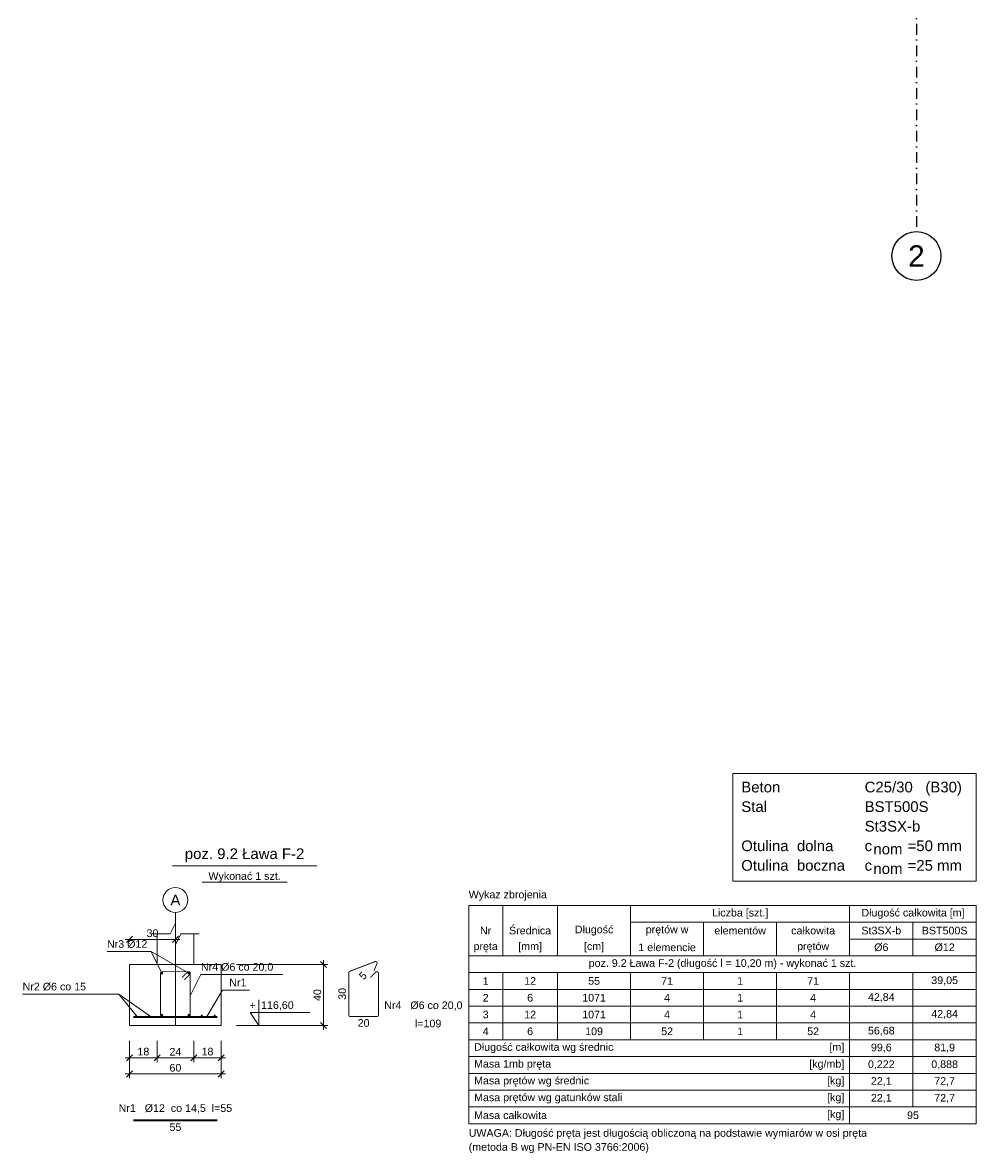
# Model space of a CAD drawing. Header units: millimetres. Extents: x 30042 to 52526, y 144 to 6858.
# Tile 2 of 28: x 30829 to 31454, y 2864 to 3605. Entities that reach past the tile are written whole.
import ezdxf

# ---------------------------------------------------------------- set-up
doc = ezdxf.new("R2010")
doc.units = ezdxf.units.MM
doc.header["$LTSCALE"] = 100
for name, pattern in [('_DASH', [10, 8, -2]), ('_DASHDOT', [14, 8, -2, 2, -2]), ('MO', [0.7, 0.35, -0.17, 0.01, -0.17])]:
    doc.linetypes.add(name, pattern=pattern)
doc.layers.add('BA_osm', color=1, linetype='MO')
doc.layers.add('opisy', color=7, linetype='Continuous')
doc.layers.add('sciany_wew', color=7, linetype='Continuous', lineweight=18)
doc.styles.add('SPECBUD_TXT', font='arial.ttf')
doc.styles.get("Standard").update_dxf_attribs({"font": 'arial.ttf'})
doc.dimstyles.new('SPCB_STYLE', dxfattribs={"dimtxt": 5.000001, "dimasz": 4.000001, "dimexe": 2.8, "dimexo": 10.000002, "dimgap": 1.5, "dimtad": 1, "dimdec": 0, "dimzin": 0, "dimdsep": 46, "dimtxsty": 'SPECBUD_TXT', "dimblk": 'OBLIQUE', "dimcen": 0.09, "dimdle": 2.8, "dimclrd": 256, "dimclre": 256, "dimclrt": 256, "dimadec": 0, "dimazin": 0, "dimtfac": 1, "dimtdec": 4, "dimtmove": 0, "dimatfit": 0, "dimfxl": 1, "dimtolj": 1, "dimtzin": 0, "dimarcsym": 0})

# ---------------------------------------------------------------- blocks, each defined once
blk = doc.blocks.new('OŚ')
at = {"layer": 'BA_osm', "ltscale": 0.2}
blk.add_lwpolyline([(27360.3, 5130.39), (27360.3, 3468.39), (27360.3, 3468.39)], dxfattribs=at)
at = {"layer": 'opisy'}
blk.add_circle((27360.3, 3452.39), 16, dxfattribs=at)
at = {"layer": 'opisy', "insert": (27360.3, 3452.39), "char_height": 14, "attachment_point": 5}
blk.add_mtext_dynamic_manual_height_columns('2', width=22.5475, gutter_width=70, heights=[0], dxfattribs=at)
blk = doc.blocks.new('_Oblique')
at = {"color": 0, "linetype": 'ByBlock', "lineweight": -2}
blk.add_line((-0.5, -0.5), (0.5, 0.5), dxfattribs=at)
blk = doc.blocks.new('*D606')
at = {"lineweight": -2, "transparency": 16777216}
for p, q in [((73.59, -175.22), (73.59, -199.76)), ((133.59, -175.22), (133.59, -199.76)), ((70.79, -196.96), (136.39, -196.96))]:
    blk.add_line(p, q, dxfattribs=at)
at = {"layer": 'Defpoints', "color": 0, "transparency": 16777216}
for p in [(73.59, -165.22), (133.59, -165.22), (133.59, -196.96)]:
    blk.add_point(p, dxfattribs=at)
at = {"lineweight": -2, "transparency": 16777216, "xscale": 4.000001, "yscale": 4.000001, "zscale": 4.000001, "rotation": 180}
blk.add_blockref('_Oblique', (73.59, -196.96), dxfattribs=at)
at = {"lineweight": -2, "transparency": 16777216, "xscale": 4.000001, "yscale": 4.000001, "zscale": 4.000001}
blk.add_blockref('_Oblique', (133.59, -196.96), dxfattribs=at)
at = {"transparency": 16777216, "insert": (103.59, -192.91), "char_height": 5, "attachment_point": 5, "style": 'SPECBUD_TXT'}
blk.add_mtext('\\A1;60', dxfattribs=at)
blk = doc.blocks.new('*D607')
at = {"lineweight": -2, "transparency": 16777216}
for p, q in [((115.59, -175.22), (115.59, -189.18)), ((133.59, -175.22), (133.59, -189.18)), ((112.79, -186.38), (136.39, -186.38))]:
    blk.add_line(p, q, dxfattribs=at)
at = {"layer": 'Defpoints', "color": 0, "transparency": 16777216}
for p in [(115.59, -165.22), (133.59, -165.22), (133.59, -186.38)]:
    blk.add_point(p, dxfattribs=at)
at = {"lineweight": -2, "transparency": 16777216, "xscale": 4.000001, "yscale": 4.000001, "zscale": 4.000001, "rotation": 180}
blk.add_blockref('_Oblique', (115.59, -186.38), dxfattribs=at)
at = {"lineweight": -2, "transparency": 16777216, "xscale": 4.000001, "yscale": 4.000001, "zscale": 4.000001}
blk.add_blockref('_Oblique', (133.59, -186.38), dxfattribs=at)
at = {"transparency": 16777216, "insert": (124.59, -182.33), "char_height": 5, "attachment_point": 5, "style": 'SPECBUD_TXT'}
blk.add_mtext('\\A1;18', dxfattribs=at)
blk = doc.blocks.new('*D608')
at = {"lineweight": -2, "transparency": 16777216}
for p, q in [((91.59, -175.22), (91.59, -189.18)), ((115.59, -175.22), (115.59, -189.18)), ((88.79, -186.38), (118.39, -186.38))]:
    blk.add_line(p, q, dxfattribs=at)
at = {"layer": 'Defpoints', "color": 0, "transparency": 16777216}
for p in [(91.59, -165.22), (115.59, -165.22), (115.59, -186.38)]:
    blk.add_point(p, dxfattribs=at)
at = {"lineweight": -2, "transparency": 16777216, "xscale": 4.000001, "yscale": 4.000001, "zscale": 4.000001, "rotation": 180}
blk.add_blockref('_Oblique', (91.59, -186.38), dxfattribs=at)
at = {"lineweight": -2, "transparency": 16777216, "xscale": 4.000001, "yscale": 4.000001, "zscale": 4.000001}
blk.add_blockref('_Oblique', (115.59, -186.38), dxfattribs=at)
at = {"transparency": 16777216, "insert": (103.59, -182.37), "char_height": 5, "attachment_point": 5, "style": 'SPECBUD_TXT'}
blk.add_mtext('\\A1;24', dxfattribs=at)
blk = doc.blocks.new('*D609')
at = {"lineweight": -2, "transparency": 16777216}
for p, q in [((73.59, -175.22), (73.59, -189.18)), ((91.59, -175.22), (91.59, -189.18)), ((94.39, -186.38), (70.79, -186.38))]:
    blk.add_line(p, q, dxfattribs=at)
at = {"layer": 'Defpoints', "color": 0, "transparency": 16777216}
for p in [(73.59, -165.22), (91.59, -165.22), (73.59, -186.38)]:
    blk.add_point(p, dxfattribs=at)
at = {"lineweight": -2, "transparency": 16777216, "xscale": 4.000001, "yscale": 4.000001, "zscale": 4.000001, "rotation": 180}
blk.add_blockref('_Oblique', (73.59, -186.38), dxfattribs=at)
at = {"lineweight": -2, "transparency": 16777216, "xscale": 4.000001, "yscale": 4.000001, "zscale": 4.000001}
blk.add_blockref('_Oblique', (91.59, -186.38), dxfattribs=at)
at = {"transparency": 16777216, "insert": (82.59, -182.33), "char_height": 5, "attachment_point": 5, "style": 'SPECBUD_TXT'}
blk.add_mtext('\\A1;18', dxfattribs=at)
blk = doc.blocks.new('*D610')
at = {"lineweight": -2, "transparency": 16777216}
for p, q in [((106.39, -108.74), (70.79, -108.74)), ((73.59, -111.69), (73.59, -111.54)), ((103.59, -111.69), (103.59, -111.54))]:
    blk.add_line(p, q, dxfattribs=at)
at = {"layer": 'Defpoints', "color": 0, "transparency": 16777216}
for p in [(73.59, -101.69), (103.59, -101.69), (73.59, -108.74)]:
    blk.add_point(p, dxfattribs=at)
at = {"lineweight": -2, "transparency": 16777216, "xscale": 4.000001, "yscale": 4.000001, "zscale": 4.000001, "rotation": 180}
blk.add_blockref('_Oblique', (73.59, -108.74), dxfattribs=at)
at = {"lineweight": -2, "transparency": 16777216, "xscale": 4.000001, "yscale": 4.000001, "zscale": 4.000001}
blk.add_blockref('_Oblique', (103.59, -108.74), dxfattribs=at)
at = {"transparency": 16777216, "insert": (88.59, -104.69), "char_height": 5, "attachment_point": 5, "style": 'SPECBUD_TXT'}
blk.add_mtext('\\A1;30', dxfattribs=at)
blk = doc.blocks.new('*D611')
at = {"lineweight": -2, "transparency": 16777216}
for p, q in [((143.59, -125.22), (203.4, -125.22)), ((200.6, -122.42), (200.6, -168.02)), ((143.59, -165.22), (203.4, -165.22))]:
    blk.add_line(p, q, dxfattribs=at)
at = {"layer": 'Defpoints', "color": 0, "transparency": 16777216}
for p in [(133.59, -125.22), (133.59, -165.22), (200.6, -165.22)]:
    blk.add_point(p, dxfattribs=at)
at = {"lineweight": -2, "transparency": 16777216, "xscale": 4.000001, "yscale": 4.000001, "zscale": 4.000001}
for p, rotation in [((200.6, -125.22), 90), ((200.6, -165.22), 270)]:
    blk.add_blockref('_Oblique', p, dxfattribs=dict(at, rotation=rotation))
at = {"transparency": 16777216, "insert": (196.55, -145.22), "char_height": 5, "attachment_point": 5, "rotation": 90, "style": 'SPECBUD_TXT'}
blk.add_mtext('\\A1;40', dxfattribs=at)
blk = doc.blocks.new('SPC_HKWNW2JC')
h = blk.add_hatch(color=256)
edge = h.paths.add_edge_path()
edge.add_arc((94.785, -130.815), 0.595, 0, 360)
h = blk.add_hatch(color=256)
edge = h.paths.add_edge_path()
edge.add_arc((112.385, -130.815), 0.595, 0, 360)
h = blk.add_hatch(color=256)
edge = h.paths.add_edge_path()
edge.add_arc((77.885, -158.715), 0.295, 0, 360)
h = blk.add_hatch(color=256)
edge = h.paths.add_edge_path()
edge.add_arc((86.335, -158.715), 0.295, 0, 360)
h = blk.add_hatch(color=256)
edge = h.paths.add_edge_path()
edge.add_arc((94.785, -158.415), 0.595, 0, 360)
h = blk.add_hatch(color=256)
edge = h.paths.add_edge_path()
edge.add_arc((112.385, -158.415), 0.595, 0, 360)
h = blk.add_hatch(color=256)
edge = h.paths.add_edge_path()
edge.add_arc((120.835, -158.715), 0.295, 0, 360)
h = blk.add_hatch(color=256)
edge = h.paths.add_edge_path()
edge.add_arc((129.285, -158.715), 0.295, 0, 360)
for p, q in [((101.63, -60.68), (196.14, -60.68)), ((121.03, -71.26), (176.73, -71.26)), ((295.64, -86.53), (628.06, -86.53)), ((295.64, -229.53), (295.64, -86.53)), ((317.89, -119.53), (317.89, -86.53)), ((353.84, -119.53), (353.84, -86.53)), ((401.66, -119.53), (401.66, -86.53)), ((545.12, -119.53), (545.12, -86.53)), ((628.06, -229.53), (628.06, -86.53)), ((103.59, -101.69), (103.59, -91.11)), ((401.66, -97.53), (628.06, -97.53)), ((449.48, -119.53), (449.48, -97.53)), ((497.3, -119.53), (497.3, -97.53)), ((586.59, -119.53), (586.59, -97.53)), ((545.12, -108.53), (628.06, -108.53)), ((295.64, -119.53), (628.06, -119.53)), ((295.64, -130.53), (628.06, -130.53)), ((317.89, -174.53), (317.89, -130.53)), ((353.84, -174.53), (353.84, -130.53)), ((401.66, -174.53), (401.66, -130.53)), ((449.48, -174.53), (449.48, -130.53)), ((497.3, -174.53), (497.3, -130.53)), ((545.12, -229.53), (545.12, -130.53)), ((586.59, -218.53), (586.59, -130.53)), ((295.64, -141.53), (628.06, -141.53)), ((295.64, -152.53), (628.06, -152.53)), ((151.23, -165.22), (175.91, -165.22)), ((295.64, -163.53), (628.06, -163.53)), ((295.64, -174.53), (628.06, -174.53)), ((295.64, -185.53), (628.06, -185.53)), ((295.64, -196.53), (628.06, -196.53)), ((295.64, -207.53), (628.06, -207.53)), ((295.64, -218.53), (628.06, -218.53)), ((295.64, -229.53), (628.06, -229.53))]:
    blk.add_line(p, q)
at = {"linetype": '_DASHDOT'}
blk.add_line((103.59, -101.69), (103.59, -165.22), dxfattribs=at)
at = {"linetype": '_DASH'}
for p, q in [((91.59, -125.22), (91.59, -105.22)), ((115.59, -125.22), (115.59, -105.22))]:
    blk.add_line(p, q, dxfattribs=at)
blk.add_lwpolyline([(468.71, 0), (628.06, 0), (628.06, -70.53), (468.71, -70.53)], close=True)
for points in [[(88.06, -105.22), (100.06, -105.22), (103.59, -98.17), (103.59, -112.27), (107.12, -105.22), (119.12, -105.22)], [(58.79, -116.71), (87.74, -116.71), (94.79, -130.82)], [(58.79, -116.71), (87.74, -116.71), (112.39, -130.82)], [(73.59, -165.22), (73.59, -125.22), (103.59, -125.22), (133.59, -125.22), (133.59, -165.22), (73.59, -165.22)], [(173.95, -131.71), (120.34, -131.71), (113.29, -145.82)], [(3.53, -144.61), (66.54, -144.61), (77.89, -158.72)], [(3.53, -144.61), (66.54, -144.61), (86.34, -158.72)], [(152.07, -141.99), (134.44, -141.99), (123.86, -159.62)], [(158.28, -148.29), (158.28, -165.22), (152.64, -156.76), (191.51, -156.76)]]:
    blk.add_lwpolyline(points)
at = {"const_width": 0.6}
for points in [[(231.2, -133.76), (234.74, -130.23, -0.666979), (236.53, -130.97), (236.53, -158.27, -0.412819), (235.48, -159.32), (218.18, -159.32, -0.412819), (217.13, -158.27), (217.13, -130.64, -0.299984), (217.8, -129.66), (234.26, -123.34, -0.660672), (235.6, -124.75), (233.56, -129.32)], [(107.96, -133.76), (111.5, -130.23, -0.666979), (113.29, -130.97), (113.29, -158.27, -0.412819), (112.24, -159.32), (94.94, -159.32, -0.412819), (93.89, -158.27), (93.89, -130.97, -0.412814), (94.94, -129.92), (112.24, -129.92, -0.666974), (112.98, -131.71), (109.45, -135.25)]]:
    blk.add_lwpolyline(points, format="xyb", dxfattribs=at)
at = {"const_width": 1.2}
for points in [[(76.09, -159.62), (131.09, -159.62)], [(76.09, -227.29), (131.09, -227.29)]]:
    blk.add_lwpolyline(points, dxfattribs=at)
for centre, radius in [((103.585, -82.945), 8.155), ((94.785, -130.815), 0.595), ((112.385, -130.815), 0.595), ((77.885, -158.715), 0.295), ((86.335, -158.715), 0.295), ((94.785, -158.415), 0.595), ((112.385, -158.415), 0.595), ((120.835, -158.715), 0.295), ((129.285, -158.715), 0.295)]:
    blk.add_circle(centre, radius)
at = {"style": 'SPECBUD_TXT'}
for s, insert, char_height, attachment_point in [('  Beton', (468.71, -5.459275), 7, 1), ('C25/30', (554.93, -5.459275), 7, 1), (' (B30)', (591.99, -5.459275), 7, 1), ('  Stal', (468.71, -18.289275), 7, 1), ('BST500S', (554.93, -18.289275), 7, 1), ('St3SX-b', (554.93, -31.119275), 7, 1), ('  Otulina  dolna', (468.71, -43.949275), 7, 1), ('=50 mm', (583.05, -43.949275), 7, 1), ('poz. 9.2 Ława F-2', (148.88, -58.25), 7, 8), ('c', (554.93, -43.949275), 7, 1), ('nom', (560.69, -46.079275), 7, 1), ('  Otulina  boczna', (468.71, -56.779275), 7, 1), ('c', (554.93, -56.779275), 7, 1), ('=25 mm', (583.05, -56.779275), 7, 1), ('Wykonać 1 szt.', (148.88, -71.26), 5, 8), ('nom', (560.69, -58.909275), 7, 1), ('A', (103.59, -82.95), 7, 5), ('Wykaz zbrojenia', (295.64, -80.11), 5, 4), ('Liczba [szt.]', (473.39, -92.02), 5, 5), ('Długość całkowita [m]', (586.59, -92.02), 5, 5), ('Nr', (306.76, -103.02), 5, 5), ('Średnica', (335.86, -103.02), 5, 5), ('Długość', (377.75, -103.02), 5, 5), ('prętów w', (425.57, -103.02), 5, 5), ('elementów', (473.39, -103.02), 5, 5), ('całkowita', (521.21, -103.02), 5, 5), ('St3SX-b', (565.85, -103.02), 5, 5), ('BST500S', (607.32, -103.02), 5, 5), ('Nr3 %%C12', (58.79, -109.28), 5, 1), ('pręta', (306.76, -114.02), 5, 5), ('[mm]', (335.86, -114.02), 5, 5), ('[cm]', (377.75, -114.02), 5, 5), ('1 elemencie', (425.57, -114.02), 5, 5), ('prętów', (521.21, -114.02), 5, 5), ('%%C6', (565.85, -114.02), 5, 5), ('%%C12', (607.32, -114.02), 5, 5), ('Nr4 %%C6 co 20,0', (120.34, -124.28), 5, 1), ('poz. 9.2 Ława F-2 (długość l = 10,20 m) - wykonać 1 szt.', (461.85, -125.02), 5, 5), ('1', (306.76, -136.02), 5, 5), ('12', (335.86, -136.02), 5, 5), ('55', (377.75, -136.02), 5, 5), ('71', (425.57, -136.02), 5, 5), ('1', (473.39, -136.02), 5, 5), ('71', (521.21, -136.02), 5, 5), ('39,05', (607.32, -136.02), 5, 5), ('Nr2 %%C6 co 15', (3.53, -137.18), 5, 1), ('Nr1', (138.84, -134.56), 5, 1), ('2', (306.76, -147.02), 5, 5), ('6', (335.86, -147.02), 5, 5), ('1071', (377.75, -147.02), 5, 5), ('4', (425.57, -147.02), 5, 5), ('1', (473.39, -147.02), 5, 5), ('4', (521.21, -147.02), 5, 5), ('42,84', (565.85, -147.02), 5, 5), ('+', (152.08, -149.33), 5, 1), ('116,60', (159.69, -149.33), 5, 1), ('Nr4   %%C6 co 20,0', (240.36, -149.44), 5, 1), ('3', (306.76, -158.02), 5, 5), ('12', (335.86, -158.02), 5, 5), ('1071', (377.75, -158.02), 5, 5), ('4', (425.57, -158.02), 5, 5), ('1', (473.39, -158.02), 5, 5), ('4', (521.21, -158.02), 5, 5), ('42,84', (607.32, -158.02), 5, 5), ('20', (226.83, -161.03), 5, 2), ('l=109', (260.43, -161.36), 5, 1), ('4', (306.76, -169.02), 5, 5), ('6', (335.86, -169.02), 5, 5), ('109', (377.75, -169.02), 5, 5), ('52', (425.57, -169.02), 5, 5), ('1', (473.39, -169.02), 5, 5), ('52', (521.21, -169.02), 5, 5), ('56,68', (565.85, -169.02), 5, 5), ('Długość całkowita wg średnic', (299.17, -180.02), 5, 4), ('[m]', (541.59, -180.02), 5, 6), ('99,6', (565.85, -180.02), 5, 5), ('81,9', (607.32, -180.02), 5, 5), ('Masa 1mb pręta', (299.17, -191.02), 5, 4), ('[kg/mb]', (541.59, -191.02), 5, 6), ('0,222', (565.85, -191.02), 5, 5), ('0,888', (607.32, -191.02), 5, 5), ('Masa prętów wg średnic', (299.17, -202.02), 5, 4), ('[kg]', (541.59, -202.02), 5, 6), ('22,1', (565.85, -202.02), 5, 5), ('72,7', (607.32, -202.02), 5, 5), ('Masa prętów wg gatunków stali', (299.17, -213.02), 5, 4), ('[kg]', (541.59, -213.02), 5, 6), ('22,1', (565.85, -213.02), 5, 5), ('72,7', (607.32, -213.02), 5, 5), ('Nr1   %%C12  co 14,5  l=55', (103.59, -216.81), 5, 2), ('Masa całkowita', (299.17, -224.02), 5, 4), ('[kg]', (541.59, -224.02), 5, 6), ('95', (586.59, -224.02), 5, 5), ('55', (103.59, -229.3), 5, 2), ('UWAGA: Długość pręta jest długością obliczoną na podstawie wymiarów w osi pręta ', (295.64, -233.1), 5, 1), ('(metoda B wg PN-EN ISO 3766:2006)', (295.64, -242.27), 5, 1)]:
    blk.add_mtext(s, dxfattribs=dict(at, insert=insert, char_height=char_height, attachment_point=attachment_point))
at = {"char_height": 5, "attachment_point": 8, "style": 'SPECBUD_TXT'}
for s, insert, rotation in [('5', (228.16, -134.38), 45), ('30', (215.42, -144.45), 90)]:
    blk.add_mtext(s, dxfattribs=dict(at, insert=insert, rotation=rotation))
for base, p1, p2, picture, middle in [((73.59, -108.74), (103.59, -101.69), (73.59, -101.69), '*D610', (88.59, -104.685429)), ((133.59, -196.96), (73.59, -165.22), (133.59, -165.22), '*D606', (103.59, -192.907135)), ((73.59, -186.38), (91.59, -165.22), (73.59, -165.22), '*D609', (82.59, -182.327135)), ((115.59, -186.38), (91.59, -165.22), (115.59, -165.22), '*D608', (103.59, -182.369768)), ((133.59, -186.38), (115.59, -165.22), (133.59, -165.22), '*D607', (124.59, -182.327135))]:
    dim = blk.add_linear_dim(base=base, p1=p1, p2=p2, dimstyle='SPCB_STYLE')
    dim.commit()
    dim.dimension.update_dxf_attribs({"geometry": picture, "text_midpoint": middle})
dim = blk.add_linear_dim(base=(200.6, -165.22), p1=(133.59, -125.22), p2=(133.59, -165.22), angle=90, dimstyle='SPCB_STYLE')
dim.commit()
dim.dimension.update_dxf_attribs({"geometry": '*D611', "text_midpoint": (196.547135, -145.22)})

msp = doc.modelspace()

# ---------------------------------------------------------------- block references
at = {"layer": 'BA_osm'}
msp.add_blockref('OŚ', (4053.55, 0), dxfattribs=at)
at = {"layer": 'sciany_wew'}
msp.add_blockref('SPC_HKWNW2JC', (30825.01, 3113.41), dxfattribs=at)

doc.saveas('drawing.dxf')
